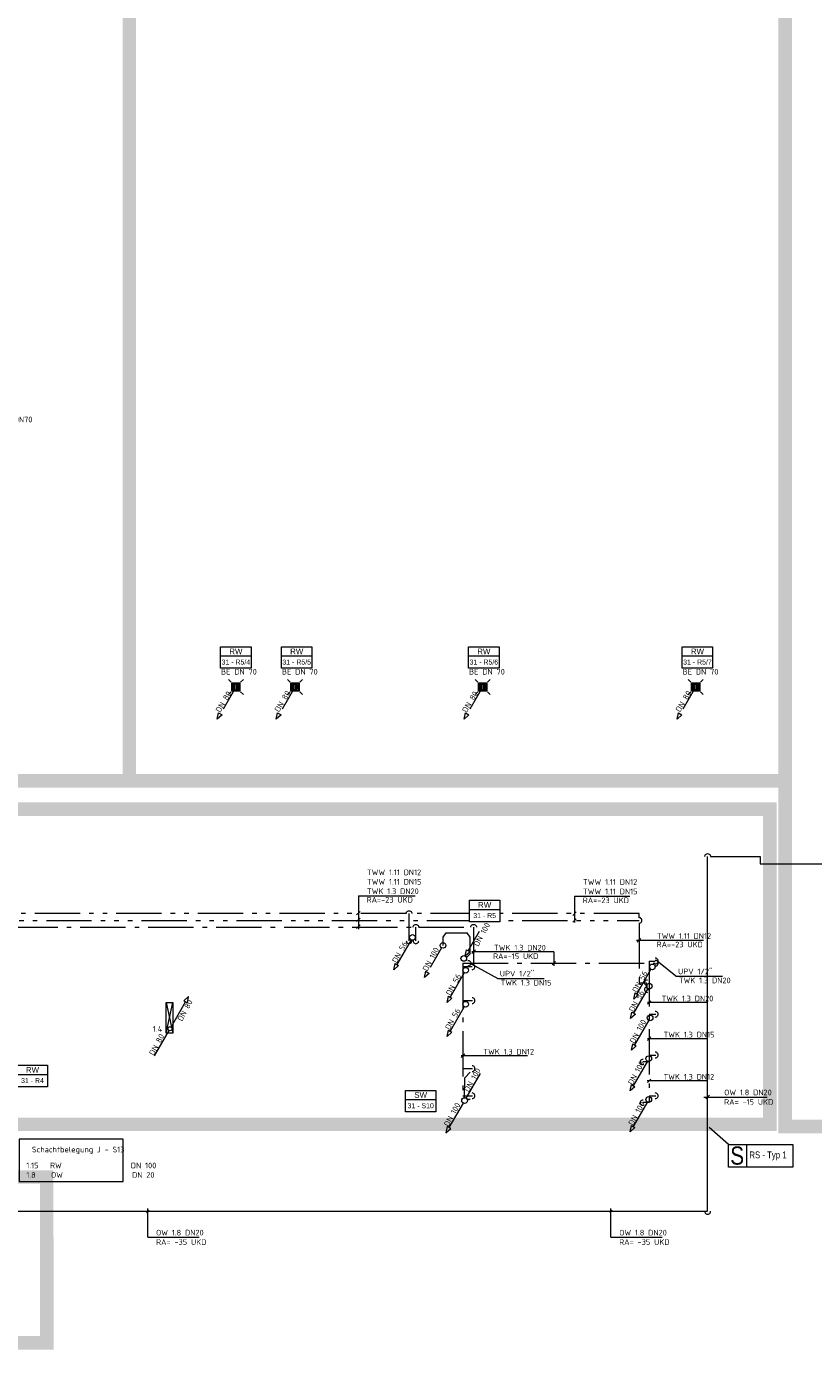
# Model space of a CAD drawing. Header units: metres. Extents: x -5 to 278, y -19 to 180.
# Tile 35 of 59: x 133 to 150, y 57 to 87. Entities that reach past the tile are written whole.
import ezdxf
from ezdxf.enums import TextEntityAlignment as Align

# ---------------------------------------------------------------- set-up
doc = ezdxf.new("R2010")
doc.units = ezdxf.units.M
doc.header["$LTSCALE"] = 0.1
for name, pattern in [('_PGMM_Ge_2Pkt', [16, 10, -2, 0, -2, 0, -2]), ('_PGMM_Ge_3Pkt', [18, 10, -2, 0, -2, 0, -2, 0, -2]), ('_PGMM_Ge_Ku', [6.5, 5, -1.5]), ('_PGMM_Ge_Pkt', [14, 10, -2, 0, -2])]:
    doc.linetypes.add(name, pattern=pattern)
doc.layers.get('0').update_dxf_attribs({"linetype": 'CONTINUOUS', "lineweight": 20})
for name, color, linetype, lineweight in [('A_TWW Bereiter_4', 34, 'CONTINUOUS', 20), ('A_TWW Bereiter_5', 200, 'CONTINUOUS', 20), ('S_Ablauf', 250, 'CONTINUOUS', 20), ('S_Feuerlöschleitung trocken', 90, '_PGMM_FLT', 20), ('S_Feuerlöschleitung trocken TXT', 52, 'CONTINUOUS', 20), ('S_Kaltwasser', 90, '_PGMM_Ge_Pkt', 20), ('S_Osmosewasser', 90, '_PGMM_OW', 20), ('S_Regenwasser', 162, '_PGMM_Ge_Ku', 20), ('S_Regenwasser TXT', 162, 'CONTINUOUS', 20), ('S_Schmutzwasser', 34, 'CONTINUOUS', 20), ('S_Schmutzwasser TXT', 34, 'CONTINUOUS', 20), ('S_Stempel Schott', 125, 'CONTINUOUS', 20), ('S_TXT Strang RW', 140, 'CONTINUOUS', 20), ('S_TXT Strang SW', 30, 'CONTINUOUS', 20), ('S_TXT_W+K+Z', 125, 'CONTINUOUS', 20), ('S_Warmwasser', 10, '_PGMM_Ge_2Pkt', 20), ('S_Zirkulation', 21, '_PGMM_Ge_3Pkt', 20)]:
    doc.layers.add(name, color=color, linetype=linetype, lineweight=lineweight)
doc.styles.add('ACS_ISOCT', font='ISOCT')
doc.styles.add('Arial', font='arial.ttf')
doc.styles.add('ARIAL_NARROW', font='ARIALN.TTF')
doc.styles.get("Standard").update_dxf_attribs({"font": 'isocp.shx', "height": 0.001})
doc.styles.add('TGA_E2-02$0$STANDARD', font='isocp3.shx')
doc.linetypes.add('_PGMM_FLT', pattern='A,8,0,["FLT",ACS_ISOCT,S=1,R=0,X=0,Y=-0.5],-3.2', length=11.2)
doc.linetypes.add('_PGMM_OW', pattern='A,8,0,["OW",ACS_ISOCT,S=1,R=0,X=0,Y=-0.5],-2.2', length=10.2)

# ---------------------------------------------------------------- blocks, each defined once
blk = doc.blocks.new('Ablauf')
at = {"color": 0, "linetype": 'ByBlock'}
for p, q in [((-0.105, 0.105), (-0.165, 0.165)), ((-0.09, 0.09), (0.09, 0.09)), ((-0.09, -0.09), (-0.09, 0.09)), ((0.075, 0.075), (-0.075, 0.075)), ((-0.075, 0.075), (-0.075, -0.075)), ((-0.045, 0.075), (-0.045, -0.075)), ((-0.015, -0.075), (-0.015, 0.075)), ((0.015, 0.075), (0.015, -0.075)), ((0.045, -0.075), (0.045, 0.075)), ((0.075, -0.075), (0.075, 0.075)), ((0.09, 0.09), (0.09, -0.09)), ((0.105, 0.105), (0.165, 0.165)), ((-0.105, -0.105), (-0.165, -0.165)), ((0.09, -0.09), (-0.09, -0.09)), ((-0.075, -0.075), (0.075, -0.075)), ((0.105, -0.105), (0.165, -0.165))]:
    blk.add_line(p, q, dxfattribs=at)
blk = doc.blocks.new('Feuerlöschschrank')
at = {"color": 0, "linetype": 'ByBlock'}
blk.add_lwpolyline([(0.15, 0), (0, 0), (0, 0.67), (0.15, 0.67)], close=True, dxfattribs=at)
for points in [[(0, 0), (0.15, 0.67)], [(0, 0.67), (0.15, 0)]]:
    blk.add_lwpolyline(points, dxfattribs=at)
blk = doc.blocks.new('*U26')
at = {"color": 0, "linetype": 'ByBlock'}
blk.add_wipeout([(0, 0), (0.671, 0), (0.671, -0.473), (0, -0.473)], dxfattribs=at)
blk.add_lwpolyline([(0, 0), (0.671, 0), (0.671, -0.473), (0, -0.473)], close=True, dxfattribs=at)
blk.add_lwpolyline([(0, -0.203), (0.671, -0.203)], dxfattribs=at)
blk.add_lwpolyline([(0, -0.203), (0.671, -0.203)], dxfattribs=at)
at = {"color": 0, "linetype": 'ByBlock', "insert": (0.336, -0.102), "char_height": 0.125, "width": 0.20598, "attachment_point": 5, "style": 'ACS_ISOCT'}
blk.add_mtext('{\\fArial|b0|i0|c0|p34;SW}', dxfattribs=at)
at = {"color": 0, "linetype": 'ByBlock', "style": 'Arial'}
blk.add_attdef('STRANG_NR.', text='', height=0.11, dxfattribs=at).set_placement((0.336, -0.338), align=Align.MIDDLE_CENTER)
blk = doc.blocks.new('*U27')
at = {"color": 0, "linetype": 'ByBlock'}
blk.add_wipeout([(0, 0), (0.671, 0), (0.671, -0.473), (0, -0.473)], dxfattribs=at)
blk.add_lwpolyline([(0, 0), (0.671, 0), (0.671, -0.473), (0, -0.473)], close=True, dxfattribs=at)
blk.add_lwpolyline([(0, -0.203), (0.671, -0.203)], dxfattribs=at)
blk.add_lwpolyline([(0, -0.203), (0.671, -0.203)], dxfattribs=at)
at = {"color": 0, "linetype": 'ByBlock', "insert": (0.336, -0.102), "char_height": 0.125, "width": 0.20598, "attachment_point": 5, "style": 'ACS_ISOCT'}
blk.add_mtext('{\\fArial|b0|i0|c0|p34;RW}', dxfattribs=at)
at = {"color": 0, "linetype": 'ByBlock', "style": 'Arial'}
blk.add_attdef('STRANG_NR.', text='', height=0.11, dxfattribs=at).set_placement((0.336, -0.338), align=Align.MIDDLE_CENTER)

msp = doc.modelspace()

# ---------------------------------------------------------------- linework, layer by layer
at = {"layer": 'A_TWW Bereiter_4', "const_width": 0.3}
msp.add_lwpolyline([(104.65, 119.101), (168.262, 119.101), (187.01, 119.101), (187.01, 111.281), (180.39, 111.286), (180.35, 77.501), (187.75, 77.501), (187.75, 69.751), (174.102, 69.751), (174.102, 62.251), (149.725, 62.251), (149.725, 69.877), (104.61, 69.877), (104.61, 119.182)], dxfattribs=at)
msp.add_lwpolyline([(135.25, 69.877), (149.725, 69.877), (149.725, 103.476), (135.25, 103.476)], close=True, dxfattribs=at)
at = {"layer": 'A_TWW Bereiter_5', "const_width": 0.3}
for points in [[(102.315, 62.301), (149.386, 62.301), (149.386, 69.257), (102.315, 69.257)], [(114.023, 61.139), (133.425, 61.139), (133.43, 57.482), (114.027, 57.482)]]:
    msp.add_lwpolyline(points, close=True, dxfattribs=at)
at = {"layer": 'S_Feuerlöschleitung trocken', "linetype": 'Continuous', "ltscale": 2}
for p, q in [((136.56, 65.121), (136.454, 65.026)), ((136.532, 64.981), (136.56, 65.121)), ((136.454, 65.026), (136.532, 64.981))]:
    msp.add_line(p, q, dxfattribs=at)
at = {"layer": 'S_Feuerlöschleitung trocken', "linetype": '_PGMM_FLT', "ltscale": 2}
for p, q in [((136.171, 64.447), (136.493, 65.004)), ((135.805, 63.813), (136.127, 64.37))]:
    msp.add_line(p, q, dxfattribs=at)
at = {"layer": 'S_Feuerlöschleitung trocken', "linetype": 'Continuous'}
msp.add_ellipse((136.149, 64.409), major_axis=(0, 0.0445), ratio=1, start_param=-1.570796, end_param=4.712389, dxfattribs=at)
at = {"layer": 'S_Kaltwasser'}
for p, q in [((131.169, 66.65), (141.512, 66.65)), ((141.575, 66.35), (141.575, 66.65)), ((141.637, 66.65), (142.787, 66.65)), ((142.85, 66.65), (142.85, 65.855)), ((142.614, 65.855), (142.614, 62.93)), ((142.614, 65.855), (146.86, 65.855)), ((142.815, 65.775), (142.614, 65.775)), ((146.726, 65.904), (146.86, 65.904)), ((146.726, 65.903), (146.726, 62.78)), ((146.675, 65.275), (146.726, 65.275)), ((142.614, 65.03), (142.825, 65.03)), ((146.726, 64.73), (146.87, 64.73)), ((146.726, 63.68), (146.582, 63.68)), ((146.726, 63.83), (146.87, 63.83)), ((142.614, 63.53), (142.825, 63.53)), ((142.614, 62.93), (142.825, 62.93)), ((146.726, 62.78), (146.582, 62.78)), ((146.726, 62.93), (146.87, 62.93))]:
    msp.add_line(p, q, dxfattribs=at)
at = {"layer": 'S_Kaltwasser', "linetype": 'Continuous', "extrusion": (0, 0, -1)}
for centre, major_axis, start_param, end_param in [((141.575, 66.65), (0, 0.0625), 4.708766, 7.866194), ((142.85, 66.65), (0, 0.0625), 4.708766, 7.866194), ((142.725, 65.855), (0.0442, 0.0442), -0.789742, 2.367685), ((146.592, 63.68), (-0.0442, 0.0442), 3.923368, 7.080795), ((146.592, 62.78), (-0.0442, 0.0442), 3.923368, 7.080795)]:
    msp.add_ellipse(centre, major_axis=major_axis, ratio=1, start_param=start_param, end_param=end_param, dxfattribs=at)
at = {"layer": 'S_Kaltwasser', "linetype": 'Continuous'}
for centre, major_axis in [((141.575, 66.349), (0, -0.0625)), ((142.815, 65.775), (0.0625, 0)), ((146.86, 65.904), (0.0625, 0)), ((146.861, 65.855), (0.0625, 0)), ((146.685, 65.275), (-0.0625, 0)), ((142.815, 65.03), (0.0625, 0)), ((146.86, 64.73), (0.0625, 0)), ((146.86, 63.83), (0.0625, 0)), ((142.815, 63.53), (0.0625, 0)), ((142.815, 62.93), (0.0625, 0)), ((146.86, 62.93), (0.0625, 0))]:
    msp.add_ellipse(centre, major_axis=major_axis, ratio=1, start_param=4.708766, end_param=7.866194, dxfattribs=at)
at = {"layer": 'S_Osmosewasser', "ltscale": 2}
for p, q in [((148.015, 60.382), (148.015, 68.211)), ((148.078, 68.211), (149.172, 68.211)), ((149.172, 68.211), (149.172, 68.052)), ((149.172, 68.052), (150.985, 68.052)), ((131.982, 60.382), (148.015, 60.382))]:
    msp.add_line(p, q, dxfattribs=at)
at = {"layer": 'S_Osmosewasser', "linetype": 'Continuous', "extrusion": (0, 0, -1)}
msp.add_ellipse((148.015, 68.211), major_axis=(0, 0.0625), ratio=1, start_param=4.708766, end_param=7.866194, dxfattribs=at)
at = {"layer": 'S_Osmosewasser', "linetype": 'Continuous'}
msp.add_ellipse((148.015, 60.381), major_axis=(0, -0.0625), ratio=1, start_param=4.708766, end_param=7.866194, dxfattribs=at)
at = {"layer": 'S_Regenwasser'}
for p, q in [((137.57, 71.897), (137.258, 71.355)), ((138.875, 71.897), (138.563, 71.355)), ((143.019, 71.897), (142.706, 71.355)), ((147.719, 71.897), (147.406, 71.355)), ((137.19, 71.238), (137.219, 71.378)), ((137.297, 71.333), (137.19, 71.238)), ((137.219, 71.378), (137.297, 71.333)), ((138.495, 71.238), (138.524, 71.378)), ((138.602, 71.333), (138.495, 71.238)), ((138.524, 71.378), (138.602, 71.333)), ((142.639, 71.238), (142.667, 71.378)), ((142.745, 71.333), (142.639, 71.238)), ((142.667, 71.378), (142.745, 71.333)), ((147.339, 71.238), (147.368, 71.378)), ((147.445, 71.333), (147.339, 71.238)), ((147.368, 71.378), (147.445, 71.333)), ((142.731, 66.132), (143.044, 66.673)), ((142.175, 66.433), (142.24, 66.526)), ((142.175, 66.249), (142.175, 66.433)), ((142.24, 66.526), (142.709, 66.526)), ((142.774, 66.433), (142.709, 66.526)), ((142.774, 66.064), (142.774, 66.433)), ((142.144, 66.196), (141.831, 65.655)), ((142.664, 66.015), (142.693, 66.154)), ((142.77, 66.109), (142.664, 66.015)), ((142.692, 65.979), (142.774, 66.064)), ((142.693, 66.154), (142.77, 66.109)), ((141.764, 65.538), (141.792, 65.677)), ((141.87, 65.632), (141.764, 65.538)), ((141.792, 65.677), (141.87, 65.632))]:
    msp.add_line(p, q, dxfattribs=at)
at = {"layer": 'S_Regenwasser', "linetype": 'Continuous'}
for centre in [(137.602, 71.951), (138.906, 71.951), (143.05, 71.951), (147.75, 71.951), (142.175, 66.25), (142.633, 65.961)]:
    msp.add_ellipse(centre, major_axis=(0, 0.0625), ratio=1, start_param=-1.570796, end_param=4.712389, dxfattribs=at)
at = {"layer": 'S_Schmutzwasser'}
for p, q in [((141.469, 66.371), (141.156, 65.829)), ((141.089, 65.712), (141.117, 65.852)), ((141.195, 65.807), (141.089, 65.712)), ((141.117, 65.852), (141.195, 65.807)), ((146.764, 65.721), (146.451, 65.179)), ((142.644, 65.646), (142.331, 65.104)), ((142.264, 64.988), (142.292, 65.127)), ((142.292, 65.127), (142.37, 65.082)), ((146.694, 65.296), (146.381, 64.755)), ((146.384, 65.063), (146.412, 65.202)), ((146.49, 65.157), (146.384, 65.063)), ((146.412, 65.202), (146.49, 65.157)), ((142.37, 65.082), (142.264, 64.988)), ((142.644, 64.896), (142.331, 64.354)), ((146.314, 64.638), (146.342, 64.777)), ((146.42, 64.732), (146.314, 64.638)), ((146.342, 64.777), (146.42, 64.732)), ((146.714, 64.596), (146.401, 64.054)), ((142.264, 64.238), (142.292, 64.377)), ((142.37, 64.332), (142.264, 64.238)), ((142.292, 64.377), (142.37, 64.332)), ((146.334, 63.937), (146.362, 64.077)), ((146.44, 64.032), (146.334, 63.937)), ((146.362, 64.077), (146.44, 64.032)), ((146.684, 63.696), (146.371, 63.154)), ((142.776, 63.45), (142.656, 63.33)), ((142.994, 63.42), (142.681, 62.879)), ((142.65, 62.887), (142.656, 63.33)), ((146.304, 63.037), (146.332, 63.177)), ((146.41, 63.132), (146.304, 63.037)), ((146.332, 63.177), (146.41, 63.132)), ((142.619, 62.771), (142.306, 62.23)), ((142.776, 62.85), (142.707, 62.85)), ((146.684, 62.796), (146.371, 62.254)), ((142.267, 62.252), (142.239, 62.113)), ((142.239, 62.113), (142.345, 62.207)), ((142.345, 62.207), (142.267, 62.252)), ((146.304, 62.137), (146.332, 62.277)), ((146.41, 62.232), (146.304, 62.137)), ((146.332, 62.277), (146.41, 62.232))]:
    msp.add_line(p, q, dxfattribs=at)
at = {"layer": 'S_Schmutzwasser', "linetype": 'Continuous'}
for centre in [(141.5, 66.425), (142.675, 65.7), (146.795, 65.775), (146.725, 65.35), (142.675, 64.95), (146.745, 64.65), (146.715, 63.75), (142.65, 62.825), (146.715, 62.85)]:
    msp.add_ellipse(centre, major_axis=(0, 0.0625), ratio=1, start_param=-1.570796, end_param=4.712389, dxfattribs=at)
at = {"layer": 'S_Stempel Schott'}
for p, q in [((148.473, 61.858), (148.046, 62.229)), ((148.873, 61.858), (148.873, 61.358))]:
    msp.add_line(p, q, dxfattribs=at)
msp.add_lwpolyline([(148.473, 61.858), (149.893, 61.858), (149.893, 61.358), (148.473, 61.358)], close=True, dxfattribs=at)
at = {"layer": 'S_TXT_W+K+Z'}
for p, q in [((140.305, 67.346), (141.56, 67.346)), ((140.305, 67.346), (140.305, 66.606)), ((145.075, 67.335), (146.295, 67.335)), ((145.075, 67.335), (145.075, 66.752)), ((140.267, 66.923), (140.343, 66.999)), ((140.267, 66.773), (140.343, 66.849)), ((145.037, 66.912), (145.112, 66.988)), ((140.267, 66.623), (140.343, 66.699)), ((145.037, 66.762), (145.112, 66.838)), ((146.443, 66.361), (147.926, 66.361)), ((146.462, 66.323), (146.538, 66.399)), ((144.62, 66.109), (142.808, 66.109)), ((142.812, 66.072), (142.888, 66.148)), ((144.62, 66.109), (144.62, 65.8)), ((142.798, 65.845), (143.381, 65.521)), ((144.582, 65.817), (144.658, 65.893)), ((147.316, 65.57), (146.93, 65.878)), ((143.381, 65.521), (144.407, 65.521)), ((147.316, 65.57), (148.341, 65.57)), ((147.987, 64.989), (146.684, 64.989)), ((146.689, 64.952), (146.764, 65.027)), ((146.689, 64.154), (146.764, 64.229)), ((147.987, 64.191), (146.684, 64.191)), ((144.041, 63.814), (142.572, 63.814)), ((142.577, 63.778), (142.652, 63.853)), ((147.986, 63.26), (146.683, 63.26)), ((146.687, 63.224), (146.763, 63.299)), ((147.934, 62.904), (149.33, 62.904)), ((147.978, 62.866), (148.053, 62.941)), ((135.66, 59.81), (135.66, 60.444)), ((145.881, 59.81), (145.881, 60.444)), ((135.633, 60.353), (135.686, 60.411)), ((145.855, 60.353), (145.908, 60.411)), ((135.66, 59.81), (136.79, 59.81)), ((145.881, 59.81), (147.012, 59.81))]:
    msp.add_line(p, q, dxfattribs=at)
msp.add_lwpolyline([(132.817, 61.038), (135.114, 61.038), (135.114, 61.973), (132.817, 61.973)], close=True, dxfattribs=at)
at = {"layer": 'S_Warmwasser'}
for p, q in [((141.362, 66.95), (131.469, 66.95)), ((141.425, 66.35), (141.425, 66.95)), ((146.5, 66.95), (141.487, 66.95)), ((146.5, 66.862), (146.5, 66.95)), ((146.5, 66.737), (146.5, 65.425)), ((146.5, 65.425), (146.675, 65.425))]:
    msp.add_line(p, q, dxfattribs=at)
at = {"layer": 'S_Warmwasser', "linetype": 'Continuous', "extrusion": (0, 0, -1)}
for centre, major_axis in [((141.425, 66.95), (0, 0.0625)), ((146.685, 65.425), (-0.0625, 0))]:
    msp.add_ellipse(centre, major_axis=major_axis, ratio=1, start_param=4.708766, end_param=7.866194, dxfattribs=at)
at = {"layer": 'S_Warmwasser', "linetype": 'Continuous'}
for centre, major_axis in [((146.5, 66.8), (0.0625, 0)), ((141.425, 66.349), (0, -0.0625))]:
    msp.add_ellipse(centre, major_axis=major_axis, ratio=1, start_param=4.708766, end_param=7.866194, dxfattribs=at)
at = {"layer": 'S_Zirkulation'}
msp.add_line((131.319, 66.8), (146.5, 66.8), dxfattribs=at)

# ---------------------------------------------------------------- block references
at = {"layer": 'S_Ablauf'}
for p in [(137.602, 71.951), (138.906, 71.951), (143.05, 71.951), (147.75, 71.951)]:
    msp.add_blockref('Ablauf', p, dxfattribs=at)
at = {"layer": 'S_Feuerlöschleitung trocken', "linetype": 'Continuous'}
msp.add_blockref('Feuerlöschschrank', (136.06, 64.316), dxfattribs=at)

# ---------------------------------------------------------------- texts
at = {"layer": 'S_Feuerlöschleitung trocken TXT', "lineweight": 30}
for p in [(136.414, 64.563), (135.788, 63.809)]:
    msp.add_text('DN 80', height=0.125, rotation=61.3658, dxfattribs=at).set_placement(p)
at = {"layer": 'S_Feuerlöschleitung trocken TXT', "lineweight": 30, "style": 'TGA_E2-02$0$STANDARD'}
msp.add_text('1.4', height=0.125, dxfattribs=at).set_placement((135.771, 64.343))
at = {"layer": 'S_Regenwasser TXT'}
for s, rotation, p in [('DN 80', 59.2913, (137.254, 71.375)), ('DN 80', 59.2913, (138.553, 71.385)), ('DN 80', 59.2913, (142.694, 71.373)), ('DN 80', 59.2913, (147.405, 71.384)), ('DN 100', 61.3658, (142.951, 66.212)), ('DN 100', 61.3658, (141.825, 65.667))]:
    msp.add_text(s, height=0.125, rotation=rotation, dxfattribs=at).set_placement(p)
at = {"layer": 'S_Schmutzwasser TXT'}
msp.add_text('SW 1.14 DN70', height=0.125, dxfattribs=at).set_placement((132.003, 77.79))
for s, p in [('DN 56', (141.151, 65.849)), ('DN 56', (142.339, 65.131)), ('DN 56', (146.452, 65.197)), ('DN 56', (146.379, 64.769)), ('DN 56', (142.321, 64.373)), ('DN 100', (146.397, 64.074)), ('DN 100', (146.359, 63.16)), ('DN 100', (142.743, 63.003)), ('DN 100', (142.296, 62.24)), ('DN 100', (146.367, 62.264))]:
    msp.add_text(s, height=0.125, rotation=61.3658, dxfattribs=at).set_placement(p)
at = {"layer": 'S_Stempel Schott', "style": 'ARIAL_NARROW'}
for s, height, p in [('S', 0.4, (148.514, 61.412)), ('RS - Typ 1', 0.15, (148.936, 61.552))]:
    msp.add_text(s, height=height, dxfattribs=at).set_placement(p)
at = {"layer": 'S_TXT_W+K+Z'}
for s, p in [('RA=-23 UKD', (140.488, 67.193)), ('RA=-23 UKD', (145.258, 67.181)), ('RA=-23 UKD', (146.888, 66.207)), ('RA=-15 UKD', (143.28, 65.948)), ('UPV 1/2"', (143.428, 65.563)), ('UPV 1/2"', (147.362, 65.612)), ('Schachtbelegung J - S13', (133.1, 61.683)), ('1.15   RW                  DN 100', (132.977, 61.331)), ('1.8    OW                  DN 20', (132.977, 61.122))]:
    msp.add_text(s, height=0.125, dxfattribs=at).set_placement(p)
at = {"layer": 'S_TXT_W+K+Z', "char_height": 0.125, "width": 13.51068, "attachment_point": 1}
for s, insert in [('TWW 1.11 DN12\\PTWW 1.11 DN15\\PTWK 1.3 DN20', (140.495, 67.923)), ('TWW 1.11 DN12\\PTWW 1.11 DN15', (145.264, 67.71)), ('TWW 1.11 DN12', (146.895, 66.518)), ('TWK 1.3 DN20', (143.3, 66.261)), ('TWK 1.3 DN15', (143.445, 65.489)), ('TWK 1.3 DN20', (147.379, 65.539)), ('TWK 1.3 DN20', (146.998, 65.14)), ('TWK 1.3 DN15', (147.041, 64.343)), ('TWK 1.3 DN12', (143.064, 63.966)), ('TWK 1.3 DN12', (147.04, 63.412)), ('OW 1.8 DN20\\PRA= -15 UKD', (148.38, 63.067)), ('OW 1.8 DN20\\PRA= -35 UKD', (135.841, 59.974)), ('OW 1.8 DN20\\PRA= -35 UKD', (146.063, 59.974))]:
    msp.add_mtext(s, dxfattribs=dict(at, insert=insert))

# ---------------------------------------------------------------- next in the draw order: block references
at = {"layer": 'S_TXT Strang RW', "lineweight": -3}
for p, values in [((137.266, 72.838), {'STRANG_NR.': '31 - R5/4'}), ((138.609, 72.838), {'STRANG_NR.': '31 - R5/5'}), ((142.739, 72.838), {'STRANG_NR.': '31 - R5/6'}), ((147.454, 72.838), {'STRANG_NR.': '31 - R5/7'}), ((142.757, 67.245), {'STRANG_NR.': '31 - R5'}), ((132.777, 63.605), {'STRANG_NR.': '31 - R4'})]:
    msp.add_blockref('*U27', p, dxfattribs=at).add_auto_attribs(values)
at = {"layer": 'S_TXT Strang SW', "lineweight": -3}
msp.add_blockref('*U26', (141.345, 63.05), dxfattribs=at).add_auto_attribs({'STRANG_NR.': '31 - S10'})

# ---------------------------------------------------------------- next in the draw order: texts
at = {"layer": 'S_TXT Strang RW', "lineweight": -3}
for p in [(137.273, 72.224), (138.617, 72.224), (142.747, 72.224), (147.462, 72.224)]:
    msp.add_text('BE DN 70', height=0.125, dxfattribs=at).set_placement(p)

doc.saveas('drawing.dxf')
